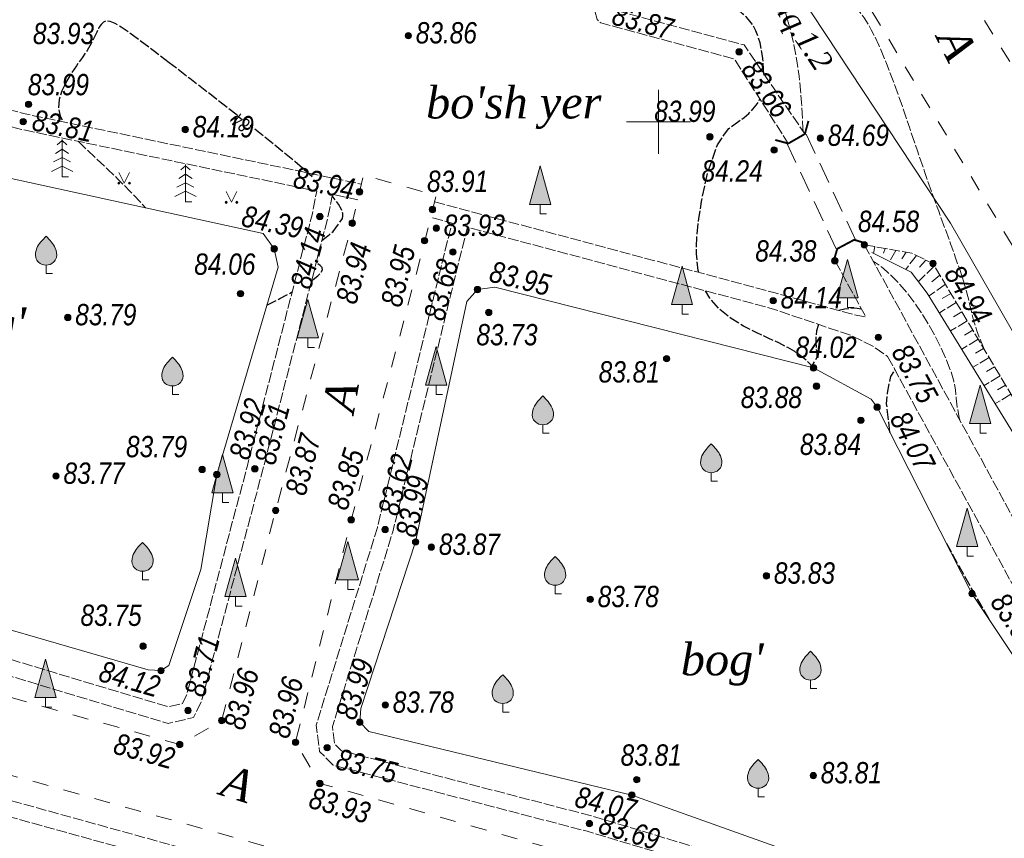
# Model space of a CAD drawing. Extents: x 744948 to 745202, y 4654927 to 4655252.
# Tile 7 of 11: x 745070 to 745116, y 4655116 to 4655155. Entities that reach past the tile are written whole.
import ezdxf
from ezdxf.enums import TextEntityAlignment as Align

# ---------------------------------------------------------------- set-up
doc = ezdxf.new("R2010")
doc.units = 0
doc.header["$LTSCALE"] = 0.5
doc.header["$MEASUREMENT"] = 0
for name, pattern in [('Auto_Street_NotBorder_Line_m1', [3, 1.5, -1.5]), ('Hydrotech_Dry_Grooves_m1', [1, 1, 0]), ('Hydrotech_Pipe_m1', [3, 2, -1]), ('Relef_Horizontal_Basic_m1', [1, 1, 0]), ('Relef_Horizontal_Bold_m1', [1, 1, 0]), ('Relef_Slope_Artificial_m1', [1, 1, 0])]:
    doc.linetypes.add(name, pattern=pattern)
for name, color, linetype, lineweight, true_color in [('AUTO#_ROADS_EXIST_L', 7, 'Continuous', 15, 0x000000), ('AUTO#_ROADS_MTRAL_T', 7, 'Continuous', 15, 0x000000), ('COMMN_OBJCT_CONCT_L', 7, 'Continuous', 15, 0x000000), ('COMMN_OBJCT_CONCT_T', 7, 'Continuous', 15, 0x000000), ('GREEN_VGTAT_#####_B', 7, 'Continuous', 15, 0x000000), ('GREEN_VGTAT_#####_T', 7, 'Continuous', 15, 0x000000), ('GREEN_VGTAT_CNTUR_P', 7, 'Continuous', 15, 0x000000), ('GREEN_VGTAT_SRVEY_B', 7, 'Continuous', 15, 0x000000), ('HYDRO_TECHN_CNSTR_B', 7, 'Continuous', 15, 0x000000)]:
    doc.layers.add(name, color=color, linetype=linetype, lineweight=lineweight, true_color=true_color)
for name, color, linetype, true_color in [('GEODS_POINT_GRID#_B', 7, 'Continuous', 0x000000), ('HYDRO_TECHN_CANAL_L', 7, 'Continuous', 0x000000), ('HYDRO_TECHN_CNSTR_L', 7, 'Continuous', 0x000000), ('RELEF_HRZNT_BASIC_L', 7, 'Continuous', 0x000000), ('RELEF_HRZNT_BOLD#_L', 7, 'Continuous', 0x000000), ('RELEF_POINT_PICKT_B', 7, 'Continuous', 0x000000), ('RELEF_POINT_PICKT_T', 7, 'Continuous', 0x000000), ('RELEF_SLOPE_#####_L', 7, 'Continuous', 0x000000)]:
    doc.layers.add(name, color=color, linetype=linetype, true_color=true_color)
doc.styles.add('SHRFT', font='TXT', dxfattribs={"width": 0.875})
doc.styles.add('БМ-431 (Times New Roman К)', font='timesi.ttf', dxfattribs={"height": 1})
doc.styles.add('Д-431 (Arial Narrow К)', font='ARIALNI.TTF', dxfattribs={"height": 1})
doc.linetypes.add('Commnctn_Connect_Line_Unground_m1', pattern='A,4,[3,Topography.shx,S=2.5,R=0,X=0,Y=0],4,-0.5,1,-0.5', length=10)
doc.linetypes.add('Relef_Slope_Artificial_Botton_m1', pattern='A,0,[3,Topography.shx,S=0.25,R=0,X=0,Y=0],-1', length=1)
doc.linetypes.add('Vegetation_Line_Contour_Manual_m1', pattern='A,0,[3,Topography.shx,S=1,R=0,X=0,Y=0],-1.5', length=1.5)

# ---------------------------------------------------------------- blocks, each defined once
blk = doc.blocks.new('PointHight_m1')
at = {"layer": 'RELEF_POINT_PICKT_B', "linetype": 'Continuous', "lineweight": 15, "true_color": 0x000000}
h = blk.add_hatch(color=18, dxfattribs=at)
edge = h.paths.add_edge_path()
edge.add_arc((0, 0), 0.3, 0, 360)
at = {"layer": 'RELEF_POINT_PICKT_B', "color": 18, "linetype": 'Continuous', "lineweight": 15, "true_color": 0x000000}
blk.add_circle((0, 0), 0.3, dxfattribs=at)
blk.add_point((0, 0), dxfattribs=at)
blk = doc.blocks.new('GreenSpruce_m1')
at = {"layer": 'GREEN_VGTAT_SRVEY_B', "color": 18, "linetype": 'Continuous', "lineweight": 13, "true_color": 0x000000, "flags": 128}
for points in [[(-0.444, 3), (0, 3.4), (0.444, 3)], [(0, 3.5), (0, 0), (0.6, 0)], [(-0.622, 2.2), (0, 2.6), (0.622, 2.2)], [(-1, 0.5), (0, 1), (1, 0.5)], [(-0.8, 1.4), (0, 1.8), (0.8, 1.4)]]:
    blk.add_lwpolyline(points, dxfattribs=at)
blk = doc.blocks.new('GreenFruit_m1')
at = {"layer": 'GREEN_VGTAT_SRVEY_B', "linetype": 'Continuous', "lineweight": 13, "true_color": 0xfffffe}
h = blk.add_hatch(color=7, dxfattribs=at)
h.dxf.hatch_style = 1
edge = h.paths.add_edge_path()
edge.add_spline(control_points=[(-0.001, 0.8), (-0.001, 0.8), (0.258, 0.802), (0.696, 0.951), (1.074, 1.608), (0.88, 2.607), (0.338, 3.157), (-0.001, 3.5)], knot_values=[1.744095, 1.744095, 1.744095, 1.744095, 1.744164, 2.114608, 2.383255, 2.810464, 3.522822, 3.522822, 3.522822, 3.522822], degree=3, periodic=0)
edge.add_spline(control_points=[(-0.001, 3.5), (-0.34, 3.157), (-0.882, 2.607), (-1.075, 1.608), (-0.697, 0.951), (-0.259, 0.802), (-0.001, 0.8), (-0.001, 0.8)], knot_values=[1.744095, 1.744095, 1.744095, 1.744095, 2.456452, 2.883662, 3.152309, 3.522752, 3.522822, 3.522822, 3.522822, 3.522822], degree=3, periodic=0)
at = {"layer": 'GREEN_VGTAT_SRVEY_B', "color": 18, "linetype": 'Continuous', "lineweight": 13, "true_color": 0x000000, "flags": 128}
blk.add_lwpolyline([(0.6, 0), (0, 0), (0, 0.8)], dxfattribs=at)
at = {"layer": 'GREEN_VGTAT_SRVEY_B', "color": 18, "linetype": 'Continuous', "lineweight": 13, "true_color": 0x000000}
for points in [[(0, 0.8), (0, 0.8), (-0.259, 0.802), (-0.697, 0.951), (-1.075, 1.608), (-0.882, 2.607), (-0.34, 3.157), (-0.001, 3.5)], [(-0.001, 0.8), (-0.001, 0.8), (0.258, 0.802), (0.696, 0.951), (1.074, 1.608), (0.88, 2.607), (0.338, 3.157), (-0.001, 3.5)]]:
    blk.add_open_spline(points, degree=3, knots=[1.743859, 1.743859, 1.743859, 1.743859, 1.744164, 2.114608, 2.383255, 2.810464, 3.522822, 3.522822, 3.522822, 3.522822], dxfattribs=at)
blk = doc.blocks.new('GreenLawn_m1')
at = {"layer": 'GREEN_VGTAT_#####_B', "linetype": 'Continuous', "lineweight": 13, "true_color": 0x000000}
for points in [[(-0.6, 0, 1), (-0.4, 0, 1)], [(0.4, 0, 1), (0.6, 0, 1)]]:
    blk.add_hatch(color=18, dxfattribs=at).paths.add_polyline_path(points)
at = {"layer": 'GREEN_VGTAT_#####_B', "color": 18, "linetype": 'Continuous', "lineweight": 13, "true_color": 0x000000}
blk.add_lwpolyline([(-0.5, 1), (0, 0), (0.5, 1)], dxfattribs=at)
for centre in [(-0.5, 0), (0.5, 0)]:
    blk.add_circle(centre, 0.1, dxfattribs=at)
blk = doc.blocks.new('GreenPoplar_m1')
at = {"layer": 'GREEN_VGTAT_SRVEY_B', "linetype": 'Continuous', "lineweight": 13, "true_color": 0x000000}
blk.add_hatch(color=18, dxfattribs=at).paths.add_polyline_path([(-1, 0.9), (1, 0.9), (0, 4.5)])
at = {"layer": 'GREEN_VGTAT_SRVEY_B', "color": 18, "linetype": 'Continuous', "lineweight": 13, "true_color": 0x000000}
for p, q in [((-1, 0.9), (0, 4.5)), ((0, 4.5), (1, 0.9)), ((-1, 0.9), (1, 0.9))]:
    blk.add_line(p, q, dxfattribs=at)
blk.add_lwpolyline([(0.6, 0), (0, 0), (0, 0.9)], dxfattribs=at)
blk = doc.blocks.new('CrossCoord_m1')
at = {"layer": 'GEODS_POINT_GRID#_B', "color": 3, "lineweight": 20, "true_color": 0x00ff00, "flags": 128}
for points in [[(0, 3), (0, -3)], [(-3, 0), (3, 0)]]:
    blk.add_lwpolyline(points, dxfattribs=at)
blk = doc.blocks.new('HydroTechPipeUnder_m1')
at = {"layer": 'HYDRO_TECHN_CNSTR_B', "color": 18, "linetype": 'Continuous', "lineweight": 15, "true_color": 0x000000, "const_width": 0.1}
blk.add_lwpolyline([(-0.5, -0.5), (0, 0), (0, 1), (-0.5, 1.5)], dxfattribs=at)

msp = doc.modelspace()

# ---------------------------------------------------------------- linework, layer by layer
at = {"layer": 'AUTO#_ROADS_EXIST_L', "color": 18, "linetype": 'Auto_Street_NotBorder_Line_m1', "lineweight": 15, "true_color": 0x000000, "flags": 128}
for points in [[(745100.714, 4655182.642), (745104.45, 4655175.58), (745111.62, 4655160.68), (745125.37, 4655138.42), (745143.15, 4655103.74), (745143.15, 4655103.74), (745154.8, 4655082.27), (745176.67, 4655042.7), (745181.77, 4655033.353)], [(745096.807, 4655180.398), (745100.58, 4655173.28), (745107.89, 4655158.72), (745121.03, 4655136.81), (745139.6, 4655102.69), (745151.97, 4655078.43), (745169.82, 4655042.79)]]:
    msp.add_lwpolyline(points, dxfattribs=at)
at = {"layer": 'AUTO#_ROADS_EXIST_L', "color": 18, "linetype": 'Auto_Street_NotBorder_Line_m1', "lineweight": 15, "true_color": 0x000000, "elevation": 84.186, "flags": 128}
for points in [[(745171.969, 4655039.082), (745171.969, 4655039.082), (745131.27, 4655046.31), (745088.98, 4655058.36), (745061.691, 4655066.3), (745062.656, 4655069.679), (745088.178, 4655062.237), (745097.54, 4655059.51), (745099.28, 4655060.87), (745105.56, 4655082.85), (745112.13, 4655105.87), (745111.16, 4655107.73), (745091.07, 4655113.54), (745090.17, 4655113.84), (745082.69, 4655115.74), (745063.31, 4655121.14), (745031.64, 4655130), (745023.14, 4655131.99), (744994.94, 4655138.84), (744993.84, 4655140.4), (744998.79, 4655156.61), (745005.194, 4655178.24), (745007.96, 4655177.39), (745015.77, 4655175.27)], [(745056.9, 4655154.4), (745058.05, 4655154.11), (745055.27, 4655143.63), (745032.93, 4655149.33), (745028.81, 4655134.35), (745064.11, 4655124.55), (745077.55, 4655120.82), (745079.52, 4655121.94), (745082.05, 4655131.79), (745085.64, 4655145.25), (745086.163, 4655147.512), (745089.569, 4655146.557), (745089.046, 4655144.43), (745085.59, 4655131.35), (745082.98, 4655120.92), (745084.12, 4655118.99), (745096.88, 4655115.42), (745114.98, 4655109.92), (745116.38, 4655108.48), (745109.08, 4655082.61), (745102.52, 4655059.92), (745103.52, 4655057.79), (745132.12, 4655049.87), (745169.82, 4655042.79)]]:
    msp.add_lwpolyline(points, dxfattribs=at)
at = {"layer": 'COMMN_OBJCT_CONCT_L', "color": 3, "linetype": 'Commnctn_Connect_Line_Unground_m1', "lineweight": 15, "true_color": 0x00ff00, "flags": 128}
msp.add_lwpolyline([(745056.314, 4655172.259), (745063.588, 4655174.138), (745066.919, 4655173.456), (745072.234, 4655170.856), (745083.748, 4655166.7), (745090.93, 4655166.16), (745098.967, 4655167.888), (745103.7, 4655160.38), (745113.688, 4655145.253), (745128.968, 4655118.664), (745140.835, 4655097.47), (745157.192, 4655064.813), (745175.763, 4655028.237)], dxfattribs=at)
at = {"layer": 'GREEN_VGTAT_CNTUR_P', "color": 18, "linetype": 'Vegetation_Line_Contour_Manual_m1', "lineweight": 15, "true_color": 0x000000, "flags": 128}
for points in [[(745078.533, 4655129.027), (745077.041, 4655124.528), (745076.67, 4655124.28), (745076.063, 4655124.325), (745064.41, 4655127.69), (745054.11, 4655130.415), (745053.76, 4655130.78), (745053.721, 4655131.605), (745055.94, 4655141.79), (745057.438, 4655148.981), (745057.85, 4655149.54), (745058.68, 4655149.731), (745081.467, 4655144.772), (745081.98, 4655144.05), (745082.158, 4655143.189), (745079.29, 4655133.47)], [(745085.99, 4655121.86), (745086.044, 4655122.503), (745088.61, 4655130.31), (745091.009, 4655141.587), (745091.51, 4655142.14), (745092.326, 4655142.25), (745107.27, 4655138.47), (745109.968, 4655137.005), (745110.25, 4655136.63), (745114.7, 4655127.89), (745120.75, 4655118.81), (745129.047, 4655104.913), (745127.28, 4655104.1), (745123.058, 4655104.865), (745119.4, 4655106.14), (745118.081, 4655108.804), (745117.69, 4655111.085), (745116.638, 4655112.071), (745098.75, 4655118.45), (745086.417, 4655121.423), (745085.99, 4655121.86)]]:
    msp.add_lwpolyline(points, close=True, dxfattribs=at)
at = {"layer": 'HYDRO_TECHN_CANAL_L', "color": 3, "linetype": 'Hydrotech_Dry_Grooves_m1', "lineweight": 15, "true_color": 0x00ff00, "flags": 128}
for points in [[(745097.015, 4655155.198), (745097.122, 4655154.794), (745097.293, 4655154.638), (745103.549, 4655152.954), (745106.088, 4655148.987)], [(745097.487, 4655155.362), (745104.011, 4655153.606), (745106.865, 4655149.433)], [(745085.904, 4655146.353), (745084.712, 4655146.605), (745084.486, 4655145.476), (745081.433, 4655133.645), (745078.577, 4655122.873), (745078.201, 4655122.086), (745077.01, 4655121.807), (745064.547, 4655125.539), (745052.589, 4655128.749), (745035.336, 4655133.75), (745031.394, 4655134.893), (745031.231, 4655135.081), (745031.196, 4655135.285), (745031.282, 4655135.452), (745031.431, 4655135.575), (745031.603, 4655135.613), (745035.544, 4655134.47), (745052.791, 4655129.471), (745064.753, 4655126.261), (745077.032, 4655122.583), (745077.679, 4655122.734), (745077.871, 4655123.137), (745080.707, 4655133.835), (745083.754, 4655145.644), (745083.977, 4655146.755), (745070.123, 4655149.645), (745059.242, 4655152.578), (745059.057, 4655152.712), (745058.978, 4655152.929), (745059.069, 4655153.173), (745059.195, 4655153.26), (745059.438, 4655153.302), (745070.297, 4655150.375), (745086.056, 4655147.087)], [(745089.497, 4655146.252), (745105.474, 4655141.983), (745109.271, 4655140.937), (745109.72, 4655140.865), (745108.27, 4655143.507)], [(745157.791, 4655045.848), (745132.217, 4655051.124), (745105.094, 4655058.261), (745104.224, 4655058.893), (745103.931, 4655059.866), (745109.969, 4655082.11), (745116.422, 4655104.727), (745117.54, 4655107.503), (745117.27, 4655109.137), (745116.384, 4655110.644), (745116.168, 4655110.869), (745096.659, 4655116.749), (745084.744, 4655119.854), (745084.104, 4655120.496), (745083.949, 4655121.724), (745086.818, 4655130.99), (745089.996, 4655143.991), (745090.319, 4655145.256), (745089.303, 4655145.528)], [(745109.65, 4655144.24), (745132.008, 4655103.241), (745163.474, 4655046.788), (745163.133, 4655045.437), (745162.104, 4655044.928), (745157.791, 4655045.848)], [(745000.218, 4655137.222), (745021.449, 4655131.482), (745031.99, 4655128.561), (745062.67, 4655120.121), (745081.897, 4655114.792), (745089.858, 4655112.722)], [(745000.022, 4655136.498), (745021.251, 4655130.758), (745031.79, 4655127.839), (745062.47, 4655119.399), (745081.703, 4655114.068), (745089.656, 4655111.999)]]:
    msp.add_lwpolyline(points, dxfattribs=at)
msp.add_lwpolyline([(745110.74, 4655139.006), (745130.741, 4655102.56), (745162.247, 4655046.403), (745162.161, 4655046.029), (745161.879, 4655045.755), (745157.947, 4655046.582), (745132.383, 4655051.856), (745105.421, 4655058.951), (745104.849, 4655059.367), (745104.709, 4655059.874), (745110.691, 4655081.91), (745117.158, 4655104.573), (745118.351, 4655107.44), (745117.813, 4655109.348), (745117.056, 4655111.026), (745116.572, 4655111.531), (745096.861, 4655117.471), (745085.131, 4655120.528), (745084.816, 4655120.844), (745084.713, 4655121.657), (745087.542, 4655130.79), (745090.724, 4655143.809), (745091.047, 4655145.062), (745105.286, 4655141.257), (745109.011, 4655139.996), (745110.02, 4655139.509)], close=True, dxfattribs=at)
at = {"layer": 'HYDRO_TECHN_CNSTR_L', "color": 18, "linetype": 'Hydrotech_Pipe_m1', "lineweight": 15, "true_color": 0x000000, "flags": 128}
for points in [[(745106.928, 4655149.424), (745109.234, 4655144.474)], [(745106.025, 4655148.995), (745108.328, 4655144.052)]]:
    msp.add_lwpolyline(points, dxfattribs=at)
at = {"layer": 'RELEF_HRZNT_BASIC_L', "color": 34, "linetype": 'Relef_Horizontal_Basic_m1', "lineweight": 15, "true_color": 0xa55200, "flags": 128}
for points, elevation in [([(745115.267, 4655139.347), (745115.07, 4655139.83), (745114.91, 4655140.26), (745114.79, 4655140.64), (745114.7, 4655140.99), (745114.62, 4655141.34), (745114.53, 4655141.7), (745114.43, 4655142.09), (745114.3, 4655142.53), (745114.14, 4655143.04), (745113.93, 4655143.62), (745113.7, 4655144.28), (745113.43, 4655145.01), (745113.14, 4655145.81), (745112.82, 4655146.69), (745112.49, 4655147.63), (745112.14, 4655148.65), (745111.78, 4655149.7), (745111.42, 4655150.76), (745111.05, 4655151.78), (745110.69, 4655152.74), (745110.33, 4655153.6), (745109.98, 4655154.32), (745109.65, 4655154.88), (745109.33, 4655155.3), (745109.03, 4655155.61), (745108.75, 4655155.84), (745108.51, 4655156.01), (745108.29, 4655156.17), (745108.1, 4655156.34), (745107.95, 4655156.53), (745107.83, 4655156.76), (745107.74, 4655157.01), (745107.65, 4655157.26), (745107.58, 4655157.52), (745107.51, 4655157.76), (745107.44, 4655157.97), (745107.35, 4655158.16), (745107.26, 4655158.32), (745107.16, 4655158.45), (745107.04, 4655158.57), (745106.93, 4655158.68), (745106.81, 4655158.77), (745106.68, 4655158.87), (745106.55, 4655158.96), (745106.43, 4655159.06), (745106.31, 4655159.16), (745106.21, 4655159.27), (745106.12, 4655159.37), (745106.05, 4655159.48), (745106.02, 4655159.6), (745106, 4655159.72), (745106, 4655159.85), (745105.98, 4655159.99), (745105.93, 4655160.16), (745105.82, 4655160.36), (745105.63, 4655160.59), (745105.33, 4655160.86), (745104.92, 4655161.18), (745104.42, 4655161.53), (745103.86, 4655161.89), (745103.27, 4655162.27), (745102.67, 4655162.63), (745102.12, 4655162.96), (745101.63, 4655163.26), (745100.348, 4655164.057)], 85), ([(745106.782, 4655149.555), (745106.77, 4655149.72), (745106.76, 4655150.04), (745106.74, 4655150.43), (745106.71, 4655150.91), (745106.66, 4655151.49), (745106.59, 4655152.15), (745106.49, 4655152.86), (745106.35, 4655153.61), (745106.18, 4655154.35), (745105.97, 4655155.06), (745105.7, 4655155.72), (745105.39, 4655156.29), (745105.03, 4655156.8), (745104.65, 4655157.24), (745104.24, 4655157.63), (745103.83, 4655157.98), (745103.43, 4655158.29), (745103.04, 4655158.58), (745102.68, 4655158.85), (745102.376, 4655159.082)], 84.5), ([(745114.129, 4655136.027), (745114.1, 4655136.13), (745114.01, 4655136.63), (745113.96, 4655137.05), (745113.92, 4655137.44), (745113.85, 4655137.84), (745113.71, 4655138.31), (745113.51, 4655138.83), (745113.26, 4655139.39), (745112.97, 4655139.96), (745112.65, 4655140.53), (745112.32, 4655141.07), (745111.98, 4655141.56), (745111.64, 4655142), (745111.32, 4655142.38), (745111.01, 4655142.7), (745110.72, 4655142.97), (745110.45, 4655143.2), (745110.2, 4655143.38), (745110.071, 4655143.468)], 84.5)]:
    msp.add_lwpolyline(points, dxfattribs=dict(at, elevation=elevation))
at = {"layer": 'RELEF_HRZNT_BOLD#_L', "color": 34, "linetype": 'Relef_Horizontal_Bold_m1', "lineweight": 30, "true_color": 0xa55200, "elevation": 84, "flags": 128}
for points in [[(745104.937, 4655152.253), (745104.93, 4655152.45), (745104.91, 4655152.76), (745104.88, 4655153.08), (745104.82, 4655153.4), (745104.76, 4655153.71), (745104.67, 4655154.01), (745104.56, 4655154.27), (745104.44, 4655154.51), (745104.29, 4655154.72), (745104.12, 4655154.9), (745103.94, 4655155.07), (745103.75, 4655155.23), (745103.55, 4655155.39), (745103.34, 4655155.55), (745103.12, 4655155.71), (745102.9, 4655155.88), (745102.66, 4655156.03), (745102.4, 4655156.17), (745102.13, 4655156.27), (745101.83, 4655156.34), (745101.51, 4655156.37), (745101.16, 4655156.33), (745100.79, 4655156.26), (745100.41, 4655156.15), (745100.03, 4655156.03), (745099.65, 4655155.9), (745099.29, 4655155.78), (745098.96, 4655155.67), (745098.66, 4655155.6), (745098.4, 4655155.56), (745098.16, 4655155.55), (745097.95, 4655155.58), (745097.76, 4655155.63), (745097.58, 4655155.72), (745097.43, 4655155.84), (745097.285, 4655155.985)], [(745077.05, 4655152.77), (745076.3, 4655153.35), (745075.69, 4655153.81), (745075.2, 4655154.17), (745074.81, 4655154.44), (745074.52, 4655154.61), (745074.29, 4655154.7), (745074.12, 4655154.73), (745073.98, 4655154.68), (745073.87, 4655154.57), (745073.76, 4655154.42), (745073.66, 4655154.21), (745073.54, 4655153.96), (745073.39, 4655153.67), (745073.21, 4655153.35), (745072.97, 4655153), (745072.71, 4655152.63), (745072.45, 4655152.25), (745072.21, 4655151.85), (745072.02, 4655151.45), (745071.89, 4655151.05), (745071.86, 4655150.66), (745071.95, 4655150.27), (745072.08, 4655150.003)], [(745080.24, 4655150.31), (745079.11, 4655151.19), (745078.02, 4655152.03), (745077.05, 4655152.77)], [(745101.888, 4655142.941), (745101.86, 4655143.04), (745101.78, 4655143.82), (745101.8, 4655144.65), (745101.89, 4655145.47), (745102.02, 4655146.27), (745102.17, 4655146.99), (745102.31, 4655147.62), (745102.765, 4655148.926), (745103.095, 4655149.417), (745103.3, 4655149.69), (745103.53, 4655149.86), (745103.77, 4655150.03), (745104.01, 4655150.21), (745104.23, 4655150.4), (745104.43, 4655150.59), (745104.58, 4655150.78), (745104.71, 4655150.98), (745104.751, 4655151.076)], [(745083.76, 4655147.43), (745082.94, 4655148.14), (745081.95, 4655148.96), (745080.85, 4655149.83)], [(745072.792, 4655149.088), (745073.2, 4655148.69), (745073.66, 4655148.26), (745074.16, 4655147.79), (745074.67, 4655147.3), (745075.2, 4655146.77), (745075.72, 4655146.22), (745075.949, 4655145.973)], [(745084.219, 4655144.443), (745084.35, 4655144.55), (745084.55, 4655144.71), (745084.74, 4655144.86), (745085.18, 4655145.47), (745085.2, 4655145.58), (745085.2, 4655145.71), (745085.14, 4655145.89), (745084.99, 4655146.14), (745084.74, 4655146.47), (745084.694, 4655146.518)], [(745083.735, 4655142.567), (745083.8, 4655142.61), (745084.02, 4655142.78), (745084.17, 4655142.94), (745084.25, 4655143.07), (745084.23, 4655143.18), (745084.14, 4655143.27), (745084.01, 4655143.35), (745083.946, 4655143.384)], [(745081.632, 4655141.406), (745081.66, 4655141.42), (745081.95, 4655141.57), (745082.25, 4655141.72), (745082.57, 4655141.89), (745082.821, 4655142.027)], [(745107.508, 4655140.505), (745107.48, 4655140.45), (745107.41, 4655140.2), (745107.38, 4655139.94), (745107.38, 4655139.67), (745107.39, 4655139.41), (745107.42, 4655139.17), (745107.43, 4655138.96), (745107.19, 4655138.57), (745107.11, 4655138.65), (745107, 4655138.76), (745106.85, 4655138.89), (745106.65, 4655139.05), (745106.39, 4655139.23), (745106.06, 4655139.42), (745105.65, 4655139.64), (745105.14, 4655139.87), (745104.58, 4655140.13), (745103.98, 4655140.43), (745103.4, 4655140.79), (745102.86, 4655141.22), (745102.4, 4655141.73), (745102.201, 4655142.081)], [(745109.52, 4655141.229), (745109.2, 4655141.27), (745108.97, 4655141.25), (745108.72, 4655141.22), (745108.461, 4655141.16)], [(745110.853, 4655135.445), (745110.699, 4655136.787), (745110.735, 4655137.28), (745110.824, 4655137.744), (745110.9, 4655138.07), (745111.04, 4655138.3), (745111.085, 4655138.377)], [(745115.501, 4655126.688), (745115.07, 4655127.45), (745114.1, 4655129.17), (745113.514, 4655130.219)]]:
    msp.add_lwpolyline(points, dxfattribs=at)
at = {"layer": 'RELEF_SLOPE_#####_L', "color": 18, "linetype": 'Relef_Slope_Artificial_m1', "lineweight": 15, "true_color": 0x000000, "flags": 128}
for points in [[(745109.65, 4655144.24), (745111.882, 4655143.839), (745112.87, 4655143.36), (745117.81, 4655135.09), (745127.64, 4655117.16), (745135.53, 4655102.76), (745149.98, 4655075.56), (745159.29, 4655059.21), (745165.802, 4655045.378), (745166.05, 4655044.31)], [(745110.142, 4655144.152), (745110.085, 4655143.833)], [(745110.634, 4655144.063), (745110.548, 4655143.854)], [(745111.126, 4655143.975), (745110.839, 4655143.458)], [(745111.619, 4655143.887), (745111.417, 4655143.578)], [(745112.091, 4655143.738), (745111.593, 4655143.083)], [(745112.939, 4655143.245), (745112.19, 4655142.517)], [(745112.541, 4655143.52), (745112.237, 4655143.185)], [(745113.195, 4655142.816), (745112.821, 4655142.499)], [(745113.452, 4655142.386), (745112.689, 4655141.839)], [(745113.708, 4655141.957), (745113.309, 4655141.719)], [(745113.964, 4655141.528), (745113.172, 4655141.054)], [(745114.221, 4655141.099), (745113.827, 4655140.863)], [(745114.477, 4655140.669), (745113.695, 4655140.202)], [(745114.734, 4655140.24), (745114.345, 4655140.008)], [(745114.99, 4655139.811), (745114.218, 4655139.35)], [(745115.247, 4655139.382), (745114.863, 4655139.153)], [(745115.503, 4655138.952), (745114.742, 4655138.498)], [(745116.016, 4655138.094), (745115.265, 4655137.645)], [(745115.759, 4655138.523), (745115.381, 4655138.297)], [(745116.272, 4655137.665), (745115.899, 4655137.442)], [(745116.529, 4655137.235), (745115.788, 4655136.793)]]:
    msp.add_lwpolyline(points, dxfattribs=at)
at = {"layer": 'RELEF_SLOPE_#####_L', "color": 18, "linetype": 'Relef_Slope_Artificial_Botton_m1', "lineweight": 15, "true_color": 0x000000, "flags": 128}
msp.add_lwpolyline([(745110, 4655143.875), (745111.855, 4655142.952), (745112.605, 4655141.977), (745117.148, 4655134.58), (745126.599, 4655116.596), (745134.581, 4655102.381), (745148.967, 4655075.062), (745158.244, 4655059.037), (745165.697, 4655044.275)], dxfattribs=at)

# ---------------------------------------------------------------- block references
at = {"layer": 'GEODS_POINT_GRID#_B', "color": 3, "true_color": 0x00ff00, "xscale": 0.5, "yscale": 0.5, "zscale": 0.5}
msp.add_blockref('CrossCoord_m1', (745100, 4655150), dxfattribs=at)
at = {"layer": 'GREEN_VGTAT_#####_B', "color": 18, "lineweight": 13, "true_color": 0x000000, "xscale": 0.5, "yscale": 0.5, "zscale": 0.5}
for p in [(745074.945, 4655147.13), (745079.978, 4655146.232)]:
    msp.add_blockref('GreenLawn_m1', p, dxfattribs=at)
at = {"layer": 'GREEN_VGTAT_SRVEY_B', "color": 18, "true_color": 0x000000, "xscale": 0.5, "yscale": 0.5, "zscale": 0.5}
for name, p in [('GreenSpruce_m1', (745072.03, 4655147.423)), ('GreenSpruce_m1', (745077.817, 4655146.245)), ('GreenPoplar_m1', (745094.448, 4655145.684)), ('GreenFruit_m1', (745071.281, 4655142.889)), ('GreenPoplar_m1', (745101.102, 4655140.992)), ('GreenPoplar_m1', (745108.86, 4655141.302)), ('GreenPoplar_m1', (745083.564, 4655139.432)), ('GreenPoplar_m1', (745089.578, 4655137.216)), ('GreenFruit_m1', (745077.206, 4655137.221)), ('GreenPoplar_m1', (745115.079, 4655135.415)), ('GreenFruit_m1', (745094.577, 4655135.405)), ('GreenFruit_m1', (745102.473, 4655133.158)), ('GreenPoplar_m1', (745079.548, 4655132.157)), ('GreenPoplar_m1', (745114.47, 4655129.644)), ('GreenFruit_m1', (745075.806, 4655128.538)), ('GreenPoplar_m1', (745085.431, 4655128.087)), ('GreenPoplar_m1', (745080.172, 4655127.304)), ('GreenFruit_m1', (745095.152, 4655127.88)), ('GreenFruit_m1', (745107.127, 4655123.438)), ('GreenPoplar_m1', (745071.252, 4655122.568)), ('GreenFruit_m1', (745092.694, 4655122.34)), ('GreenFruit_m1', (745104.669, 4655118.369))]:
    msp.add_blockref(name, p, dxfattribs=at)
at = {"layer": 'HYDRO_TECHN_CNSTR_B', "color": 18, "true_color": 0x000000}
for p, xscale, yscale, zscale, rotation in [((745106.088, 4655148.987), 0.8959957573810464, 0.8959957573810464, 0.8959957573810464, 299.8631666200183), ((745109.177, 4655144.473), 0.8959957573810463, 0.8959957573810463, 0.8959957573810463, 117.9831403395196)]:
    msp.add_blockref('HydroTechPipeUnder_m1', p, dxfattribs=dict(at, xscale=xscale, yscale=yscale, zscale=zscale, rotation=rotation))
at = {"layer": 'RELEF_POINT_PICKT_B', "color": 18, "true_color": 0x000000, "xscale": 0.5, "yscale": 0.5, "zscale": 0.5}
for p in [(745088.27, 4655154.04, 83.856), (745103.78, 4655153.28, 83.663), (745070.46, 4655150.82, 83.987), (745070.21, 4655150.01, 83.813), (745077.81, 4655149.64, 84.194), (745102.41, 4655149.3, 83.99), (745107.59, 4655149.24, 84.694), (745105.42, 4655148.68, 84.236), (745085.98, 4655146.72, 83.941), (745089.4, 4655145.89, 83.905), (745084.12, 4655145.56, 84.136), (745085.64, 4655145.25, 83.935), (745089.58, 4655145.02, 83.931), (745089.03, 4655144.43, 83.951), (745081.98, 4655144.05, 84.394), (745109.65, 4655144.24, 84.583), (745090.36, 4655143.9, 83.682), (745108.27, 4655143.49, 84.378), (745112.87, 4655143.36, 84.938), (745091.51, 4655142.14, 83.952), (745080.4, 4655141.95, 84.057), (745105.38, 4655141.62, 84.138), (745072.3, 4655140.83, 83.79), (745092.04, 4655141.07, 83.732), (745110.31, 4655139.9, 83.746), (745100.38, 4655138.9, 83.81), (745107.27, 4655138.47, 84.024), (745107.41, 4655137.61, 83.875), (745110.25, 4655136.63, 84.07), (745109.49, 4655136.01, 83.839), (745071.75, 4655133.4, 83.765), (745078.6, 4655133.71, 83.787), (745079.29, 4655133.47, 83.918), (745081.07, 4655133.74, 83.607), (745082.05, 4655131.79, 83.869), (745085.59, 4655131.35, 83.854), (745087.18, 4655130.89, 83.617), (745088.61, 4655130.31, 83.993), (745089.35, 4655130.07, 83.872), (745105.06, 4655128.72, 83.826), (745114.7, 4655127.89, 83.979), (745096.8, 4655127.62, 83.784), (745075.83, 4655125.43, 83.754), (745076.67, 4655124.28, 84.119), (745077.94, 4655122.41, 83.708), (745087.19, 4655122.67, 83.775), (745079.52, 4655121.94, 83.959), (745085.99, 4655121.86, 83.993), (745082.98, 4655120.92, 83.963), (745077.55, 4655120.82, 83.916), (745084.46, 4655120.67, 83.745), (745098.98, 4655119.17, 83.81), (745107.26, 4655119.36, 83.807), (745084.12, 4655118.99, 83.932), (745098.75, 4655118.45, 84.066), (745096.76, 4655117.11, 83.694)]:
    msp.add_blockref('PointHight_m1', p, dxfattribs=at)

# ---------------------------------------------------------------- texts
at = {"layer": 'AUTO#_ROADS_MTRAL_T', "color": 18, "true_color": 0x000000, "style": 'БМ-431 (Times New Roman К)'}
for rotation, p in [(296.0674, (745113.304, 4655153.323)), (79.8396, (745085.836, 4655136.991)), (342.7685, (745080.037, 4655118.262))]:
    msp.add_text('A', height=1.5, rotation=rotation, dxfattribs=at).set_placement(p, align=Align.CENTER)
at = {"layer": 'COMMN_OBJCT_CONCT_T', "color": 18, "linetype": 'Continuous', "true_color": 0x000000, "style": 'БМ-431 (Times New Roman К)'}
msp.add_text('A chuq.1.2', height=1, rotation=303.4368, dxfattribs=at).set_placement((745105.918, 4655155.208), align=Align.MIDDLE)
at = {"layer": 'GREEN_VGTAT_#####_T', "color": 18, "true_color": 0x000000, "style": 'БМ-431 (Times New Roman К)'}
for s, p in [("bo'sh yer", (745093.212, 4655150.708)), ("bog'", (745068.407, 4655140.352)), ("bog'", (745102.987, 4655124.61))]:
    msp.add_text(s, height=1.5, dxfattribs=at).set_placement(p, align=Align.MIDDLE)
at = {"layer": 'RELEF_HRZNT_BOLD#_L', "color": 34, "linetype": 'Relef_Horizontal_Bold_m1', "lineweight": 30, "true_color": 0xa55200, "style": 'SHRFT', "width": 0.75}
msp.add_text('84', height=0.6562, rotation=141.8021, dxfattribs=at).set_placement((745080.906, 4655149.996, 84))
at = {"layer": 'RELEF_POINT_PICKT_T', "color": 18, "true_color": 0x000000, "style": 'Д-431 (Arial Narrow К)'}
for s, rotation, p in [('83.87', 344.9347, (745097.882, 4655155.07, 83.869)), ('83.66', 304.3659, (745104.257, 4655152.734, 83.663)), ('83.81', 348.2158, (745070.674, 4655150.111, 83.813)), ('83.94', 348.2157, (745082.921, 4655147.421, 83.941)), ('84.39', 347.7224, (745080.499, 4655145.615, 84.394)), ('84.14', 75.5311, (745083.209, 4655142.23, 84.136)), ('83.94', 75.0659, (745085.333, 4655141.527, 83.935)), ('83.95', 76.2856, (745087.443, 4655141.382, 83.951)), ('83.68', 76.2646, (745089.459, 4655140.739, 83.682)), ('83.95', 345.8054, (745092.126, 4655143.019, 83.952)), ('84.94', 300.8515, (745113.791, 4655143.143, 84.938)), ('83.75', 298.7574, (745111.332, 4655139.459, 83.746)), ('83.92', 73.5605, (745080.316, 4655134.235, 83.918)), ('83.61', 75.5311, (745081.522, 4655133.99, 83.607)), ('84.07', 296.9831, (745111.268, 4655136.321, 84.07)), ('83.87', 75.0659, (745082.953, 4655132.556, 83.869)), ('83.85', 73.1921, (745084.918, 4655131.884, 83.854)), ('83.62', 76.2647, (745087.318, 4655131.603, 83.617)), ('83.99', 77.989, (745088.146, 4655130.584, 83.993)), ('83.98', 303.6755, (745115.935, 4655127.763, 83.979)), ('83.71', 75.1494, (745078.223, 4655123.117, 83.708)), ('83.99', 71.8047, (745085.298, 4655122.061, 83.993)), ('84.12', 343.8933, (745073.827, 4655124.293, 84.119)), ('83.96', 75.5948, (745080.08, 4655121.566, 83.959)), ('83.96', 75.9508, (745082.175, 4655121.169, 83.963)), ('83.92', 344.4891, (745074.512, 4655120.896, 83.916)), ('83.75', 345.7438, (745084.931, 4655120.167, 83.745)), ('83.93', 344.3694, (745083.675, 4655118.351, 83.932)), ('84.07', 346.4487, (745096.134, 4655118.394, 84.066)), ('83.69', 343.2283, (745097.265, 4655117.161, 83.694))]:
    msp.add_text(s, height=1, rotation=rotation, dxfattribs=at).set_placement(p, align=Align.MIDDLE_LEFT)
for s, p in [('83.93', (745070.666, 4655154.144, 83.932)), ('83.86', (745088.62, 4655154.175, 83.856)), ('83.99', (745070.427, 4655151.747, 83.987)), ('83.99', (745099.804, 4655150.496, 83.99)), ('84.19', (745078.16, 4655149.775, 84.194)), ('84.69', (745107.94, 4655149.375, 84.694)), ('84.24', (745102.021, 4655147.702, 84.236)), ('83.91', (745089.148, 4655147.215, 83.905)), ('83.93', (745089.93, 4655145.155, 83.931)), ('84.58', (745109.357, 4655145.337, 84.583)), ('84.38', (745104.539, 4655143.951, 84.378)), ('84.06', (745078.232, 4655143.332, 84.057)), ('84.14', (745105.73, 4655141.755, 84.138)), ('83.79', (745072.65, 4655140.965, 83.79)), ('83.73', (745091.462, 4655140.025, 83.732)), ('84.02', (745106.425, 4655139.44, 84.024)), ('83.81', (745097.196, 4655138.283, 83.81)), ('83.88', (745103.859, 4655137.088, 83.875)), ('83.84', (745106.631, 4655134.888, 83.839)), ('83.79', (745075.032, 4655134.781, 83.787)), ('83.77', (745072.1, 4655133.535, 83.765)), ('83.87', (745089.7, 4655130.205, 83.872)), ('83.83', (745105.41, 4655128.855, 83.826)), ('83.78', (745097.15, 4655127.755, 83.784)), ('83.75', (745072.897, 4655126.876, 83.754)), ('83.78', (745087.54, 4655122.805, 83.775)), ('83.81', (745098.225, 4655120.323, 83.81)), ('83.81', (745107.61, 4655119.495, 83.807))]:
    msp.add_text(s, height=1, dxfattribs=at).set_placement(p, align=Align.MIDDLE_LEFT)

doc.saveas('drawing.dxf')
